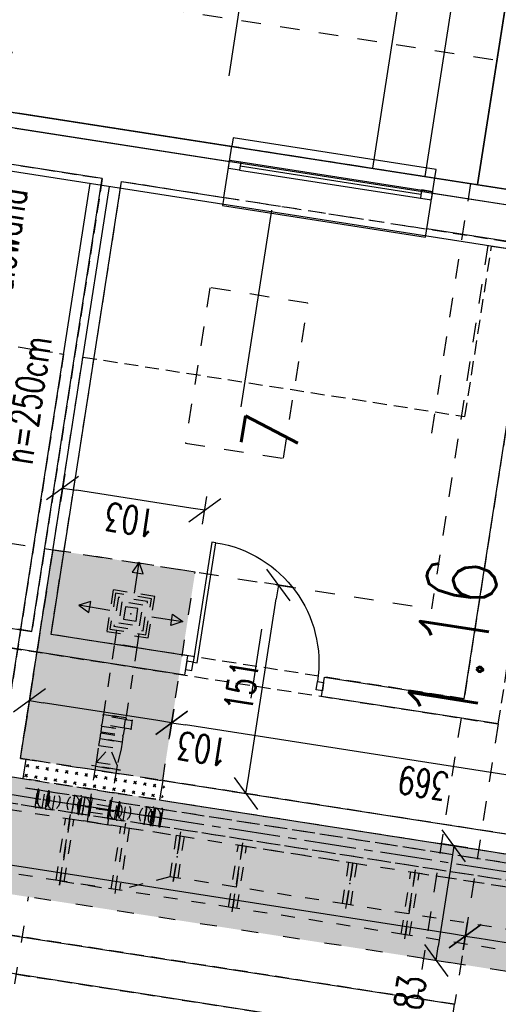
# Model space of a CAD drawing. Extents: x -38969 to 27108, y -24488 to 212598.
# Tile 146 of 256: x -8041 to -7699, y 35693 to 36397. Entities that reach past the tile are written whole.
import ezdxf
from ezdxf import colors
from ezdxf.entities.mleader import LeaderData, LeaderLine
from ezdxf.math import Vec2, Vec3

# ---------------------------------------------------------------- set-up
doc = ezdxf.new("R2010")
doc.units = 0
doc.header["$LTSCALE"] = 100
doc.header["$MEASUREMENT"] = 0
for name, pattern in [('0.5_0.5', [1, 0.5, -0.5]), ('0.7_0.7', [1.4, 0.7, -0.7]), ('ACAD_ISO03W100', [30, 12, -18]), ('CENTER', [0.55, 0.37, -0.06, 0.06, -0.06]), ('DASHDOT2', [0.5, 0.25, -0.125, 0, -0.125]), ('DASHED22', [0.15, 0.1, -0.05])]:
    doc.linetypes.add(name, pattern=pattern)
doc.layers.get('0').update_dxf_attribs({"linetype": 'CONTINUOUS'})
doc.layers.get('DEFPOINTS').update_dxf_attribs({"linetype": 'CONTINUOUS'})
for name, color, linetype in [('F_0-DIM', 6, 'CONTINUOUS'), ('F_0-MUR istn', 200, 'CONTINUOUS'), ('F_0-MUW', 1, 'CONTINUOUS'), ('F_0-NR POM', 3, 'CONTINUOUS'), ('F_0-POMOCNICZA', 2, 'CONTINUOUS'), ('F_0-POW', 123, 'DASHED22'), ('F_0-STOLARKA', 6, 'CONTINUOUS'), ('F_0-znak przekroju', 3, 'CONTINUOUS'), ('F_1-MUR istn', 200, 'CONTINUOUS'), ('F_1-MUR wyburzany', 252, 'CONTINUOUS'), ('F_1-MUW', 1, 'CONTINUOUS'), ('F_1-NR POM', 3, 'CONTINUOUS'), ('F_1-POMOCNICZA', 2, 'CONTINUOUS'), ('F_1-POW', 2, 'DASHED22'), ('F_1-STOLARKA TXT', 6, 'CONTINUOUS'), ('F_1-sufit podw', 252, 'CONTINUOUS'), ('F_1-sufity TXT', 123, 'CONTINUOUS'), ('F_1-TXT', 123, 'CONTINUOUS'), ('F_1-WEN_WYC1-_OSIE', 2, 'CENTER'), ('F_1-WEN_WYC1-_ZLICZAC', 6, 'CONTINUOUS'), ('F_1-WENTYLACJA', 2, 'CONTINUOUS'), ('F_1-znak przekroju', 3, 'CONTINUOUS'), ('t_1-TXT', 123, 'CONTINUOUS')]:
    doc.layers.add(name, color=color, linetype=linetype)
doc.styles.add('ROMANS', font='ROMANS.shx', dxfattribs={"width": 0.8})
doc.styles.get("Standard").update_dxf_attribs({"font": 'romans.shx', "width": 0.7})
doc.dimstyles.new('DIM100', dxfattribs={"dimscale": 10, "dimtxt": 2, "dimasz": 1, "dimexe": 0, "dimexo": 0, "dimgap": 0.5, "dimtad": 1, "dimdec": 4, "dimrnd": 0.5, "dimdsep": 46, "dimtxsty": 'Standard', "dimblk1": 'TICK1', "dimblk2": 'TICK1', "dimsah": 1, "dimcen": 0, "dimse1": 1, "dimse2": 1, "dimclrd": 6, "dimclre": 6, "dimclrt": 123, "dimadec": 0, "dimazin": 0, "dimtfac": 1, "dimtdec": 4, "dimtmove": 2, "dimatfit": 3, "dimldrblk": 'TICK1', "dimfxl": 1, "dimtolj": 1, "dimarcsym": 0})
pattern_1 = [(162.14471, (-7298.9845, 21519.5906), (-4.8908185, -4.9907935), [0, -6.25])]

# ---------------------------------------------------------------- blocks, each defined once
blk = doc.blocks.new('DR_1190L1')
at = {"color": 7}
blk.add_line((-15, 45), (35, 45), dxfattribs=at)
blk.add_lwpolyline([(4, 0), (4, 3), (91, 3), (91, 0), (4, 0)])
blk.add_arc((4, 3), 87, 0, 90, dxfattribs=at)
blk = doc.blocks.new('TICK1')
at = {"color": 0}
for p, q in [((-1, -1), (1, 1)), ((0, -1), (0, 1)), ((0, 0), (-1, 0))]:
    blk.add_line(p, q, dxfattribs=at)
blk = doc.blocks.new('*D1828')
at = {"layer": 'DEFPOINTS', "color": 0}
for p in [(-7646.39, 36231.43), (-7588.12, 36222.35), (-7882.43, 34674.2)]:
    blk.add_point(p, dxfattribs=at)
at = {"layer": 'F_0-DIM', "color": 6, "lineweight": -2, "transparency": 16777216}
blk.add_line((-7829.03, 34676.01), (-7589.66, 36212.47), dxfattribs=at)
at = {"layer": 'F_0-DIM', "color": 6, "lineweight": -2, "transparency": 16777216, "xscale": 10, "yscale": 10, "zscale": 10}
for p, rotation in [((-7588.12, 36222.35), 81.14470898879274), ((-7830.57, 34666.13), 261.1447089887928)]:
    blk.add_blockref('TICK1', p, dxfattribs=dict(at, rotation=rotation))
at = {"layer": 'F_0-DIM', "color": 123, "transparency": 16777216, "insert": (-7724.17, 35446.55), "char_height": 20, "attachment_point": 5, "rotation": 81.14471}
blk.add_mtext('\\A1;1575', dxfattribs=at)
blk = doc.blocks.new('*D1829')
at = {"layer": 'DEFPOINTS', "color": 0}
for p in [(-8460.79, 35856.67), (-8468.39, 35807.92), (-7730.29, 35692.93)]:
    blk.add_point(p, dxfattribs=at)
at = {"layer": 'F_0-DIM', "color": 6, "lineweight": -2, "transparency": 16777216}
blk.add_line((-7732.58, 35743.22), (-8450.91, 35855.13), dxfattribs=at)
at = {"layer": 'F_0-DIM', "color": 6, "lineweight": -2, "transparency": 16777216, "xscale": 10, "yscale": 10, "zscale": 10}
for p, rotation in [((-8460.79, 35856.67), 171.1447089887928), ((-7722.7, 35741.68), 351.1447089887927)]:
    blk.add_blockref('TICK1', p, dxfattribs=dict(at, rotation=rotation))
at = {"layer": 'F_0-DIM', "color": 123, "transparency": 16777216, "insert": (-8094.05, 35784.35), "char_height": 20, "attachment_point": 5, "rotation": 171.14471}
blk.add_mtext('\\A1;747', dxfattribs=at)
blk = doc.blocks.new('*D1830')
at = {"layer": 'DEFPOINTS', "color": 0}
for p in [(-7530.02, 35711.66), (-7730.29, 35692.93), (-7537.61, 35662.91)]:
    blk.add_point(p, dxfattribs=at)
at = {"layer": 'F_0-DIM', "color": 6, "lineweight": -2, "transparency": 16777216}
blk.add_line((-7712.81, 35740.14), (-7539.9, 35713.2), dxfattribs=at)
at = {"layer": 'F_0-DIM', "color": 6, "lineweight": -2, "transparency": 16777216, "xscale": 10, "yscale": 10, "zscale": 10}
for p, rotation in [((-7722.7, 35741.68), 171.1447089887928), ((-7530.02, 35711.66), 351.1447089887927)]:
    blk.add_blockref('TICK1', p, dxfattribs=dict(at, rotation=rotation))
at = {"layer": 'F_0-DIM', "color": 123, "transparency": 16777216, "insert": (-7628.67, 35711.85), "char_height": 20, "attachment_point": 5, "rotation": 171.14471}
blk.add_mtext('\\A1;195', dxfattribs=at)
blk = doc.blocks.new('*D1876')
at = {"layer": 'DEFPOINTS', "color": 0}
for p in [(-7932.71, 35894.29), (-7939.14, 35852.99), (-7574.54, 35796.18)]:
    blk.add_point(p, dxfattribs=at)
at = {"layer": 'F_1-sufity TXT', "color": 6, "lineweight": -2, "transparency": 16777216}
blk.add_line((-7577.98, 35839.03), (-7922.82, 35892.75), dxfattribs=at)
at = {"layer": 'F_1-sufity TXT', "color": 6, "lineweight": -2, "transparency": 16777216, "xscale": 10, "yscale": 10, "zscale": 10}
for p, rotation in [((-7932.71, 35894.29), 171.1447089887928), ((-7568.1, 35837.49), 351.1447089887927)]:
    blk.add_blockref('TICK1', p, dxfattribs=dict(at, rotation=rotation))
at = {"layer": 'F_1-sufity TXT', "color": 123, "transparency": 16777216, "insert": (-7752.71, 35851.07), "char_height": 20, "attachment_point": 5, "rotation": 171.14471}
blk.add_mtext('\\A1;369', dxfattribs=at)
blk = doc.blocks.new('*D1877')
at = {"layer": 'DEFPOINTS', "color": 0}
for p in [(-8034.48, 35910.15), (-8040.91, 35868.84), (-7939.14, 35852.99)]:
    blk.add_point(p, dxfattribs=at)
at = {"layer": 'F_1-sufity TXT', "color": 6, "lineweight": -2, "transparency": 16777216}
blk.add_line((-7942.59, 35895.83), (-8024.6, 35908.61), dxfattribs=at)
at = {"layer": 'F_1-sufity TXT', "color": 6, "lineweight": -2, "transparency": 16777216, "xscale": 10, "yscale": 10, "zscale": 10}
for p, rotation in [((-8034.48, 35910.15), 171.1447089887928), ((-7932.71, 35894.29), 351.1447089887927)]:
    blk.add_blockref('TICK1', p, dxfattribs=dict(at, rotation=rotation))
at = {"layer": 'F_1-sufity TXT', "color": 123, "transparency": 16777216, "insert": (-7910.53, 35875.66), "char_height": 20, "attachment_point": 5, "rotation": 171.14471}
blk.add_mtext('\\A1;103', dxfattribs=at)
blk = doc.blocks.new('*D1879')
at = {"layer": 'DEFPOINTS', "color": 0}
for p in [(-7915.9, 36002.19), (-7856.34, 35992.91), (-7939.14, 35852.99)]:
    blk.add_point(p, dxfattribs=at)
at = {"layer": 'F_1-sufity TXT', "color": 6, "lineweight": -2, "transparency": 16777216}
blk.add_line((-7878.05, 35853.59), (-7857.88, 35983.03), dxfattribs=at)
at = {"layer": 'F_1-sufity TXT', "color": 6, "lineweight": -2, "transparency": 16777216, "xscale": 10, "yscale": 10, "zscale": 10}
for p, rotation in [((-7856.34, 35992.91), 81.14470898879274), ((-7879.58, 35843.71), 261.1447089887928)]:
    blk.add_blockref('TICK1', p, dxfattribs=dict(at, rotation=rotation))
at = {"layer": 'F_1-sufity TXT', "color": 123, "transparency": 16777216, "insert": (-7882.78, 35920.62), "char_height": 20, "attachment_point": 5, "rotation": 81.14471}
blk.add_mtext('\\A1;151', dxfattribs=at)
blk = doc.blocks.new('*D1880')
at = {"layer": 'DEFPOINTS', "color": 0}
for p in [(-8010.78, 36062.25), (-8017.67, 36018.04), (-7915.9, 36002.19)]:
    blk.add_point(p, dxfattribs=at)
at = {"layer": 'F_1-sufity TXT', "color": 6, "lineweight": -2, "transparency": 16777216}
blk.add_line((-7918.89, 36047.93), (-8000.9, 36060.71), dxfattribs=at)
at = {"layer": 'F_1-sufity TXT', "color": 6, "lineweight": -2, "transparency": 16777216, "xscale": 10, "yscale": 10, "zscale": 10}
for p, rotation in [((-8010.78, 36062.25), 171.1447089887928), ((-7909.01, 36046.39), 351.1447089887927)]:
    blk.add_blockref('TICK1', p, dxfattribs=dict(at, rotation=rotation))
at = {"layer": 'F_1-sufity TXT', "color": 123, "transparency": 16777216, "insert": (-7962.2, 36039.5), "char_height": 20, "attachment_point": 5, "rotation": 171.14471}
blk.add_mtext('\\A1;103', dxfattribs=at)
blk = doc.blocks.new('*D1884')
at = {"layer": 'DEFPOINTS', "color": 0}
for p in [(-7722.44, 35805.06), (-7743.53, 35724.27), (-7735.22, 35722.98)]:
    blk.add_point(p, dxfattribs=at)
at = {"layer": 'F_1-sufity TXT', "color": 6, "lineweight": -2, "transparency": 16777216}
blk.add_line((-7732.28, 35796.47), (-7741.99, 35734.16), dxfattribs=at)
at = {"layer": 'F_1-sufity TXT', "color": 6, "lineweight": -2, "transparency": 16777216, "xscale": 10, "yscale": 10, "zscale": 10}
for p, rotation in [((-7730.74, 35806.35), 81.14470898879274), ((-7743.53, 35724.27), 261.1447089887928)]:
    blk.add_blockref('TICK1', p, dxfattribs=dict(at, rotation=rotation))
at = {"layer": 'F_1-sufity TXT', "color": 123, "transparency": 16777216, "insert": (-7762.27, 35701.39), "char_height": 20, "attachment_point": 5, "rotation": 81.14471}
blk.add_mtext('\\A1;83', dxfattribs=at)

msp = doc.modelspace()

# ---------------------------------------------------------------- hatches: boundary and pattern name
at = {"layer": 'F_1-MUR wyburzany', "linetype": '0.7_0.7', "ltscale": 0.15}
h = msp.add_hatch(dxfattribs=at)
h.set_pattern_fill('CROSS', color=256, scale=20, angle=135, style=0)
h.set_pattern_definition([(216.14471, (-5500.211, 31783.7936), (-1.088516, -6.9867827), [2.5, -7.5]), (306.14471, (-5501.958, 31784.0657), (6.9867827, -1.088516), [2.5, -7.5])])
h.paths.add_polyline_path([(-8036.93584, 35868.38376), (-8038.98603, 35855.22435), (-7939.18992, 35839.67647), (-7937.13973, 35852.83588)])
at = {"layer": 'F_1-sufit podw', "true_color": 0x0919f6}
h = msp.add_hatch(dxfattribs=at)
h.set_pattern_fill('DOTS', color=5, scale=100, angle=81, style=0)
h.set_pattern_definition(pattern_1)
h.paths.add_polyline_path([(-7551.29403, 35945.38224), (-7574.53888, 35796.18212), (-7513.2779, 35786.63788), (-7490.03305, 35935.838)])
h.paths.add_polyline_path([(-8017.66793, 36018.04165), (-8040.91278, 35868.84153), (-7939.14051, 35852.98577), (-7915.89566, 36002.18589)])
h.paths.add_polyline_path([(-8671.77708, 36119.94954), (-8695.02193, 35970.74942), (-8545.84729, 35947.50854), (-8530.36854, 36046.86089), (-8198.48244, 35995.15421), (-8270.59897, 36057.44741)])
h = msp.add_hatch(dxfattribs=at)
h.set_pattern_fill('DOTS', color=5, scale=100, angle=81, style=0)
h.set_pattern_definition(pattern_1)
h.paths.add_polyline_path([(-7609.78668, 34374.66406), (-7626.89901, 34264.82639), (-7224.22193, 34202.2048), (-7207.12696, 34311.9311), (-7266.41177, 34321.16747)])
h.paths.add_polyline_path([(-7722.95995, 33648.24666), (-7740.48125, 33535.7839), (-7563.61488, 33508.22874), (-7546.09357, 33620.69151)])
h.paths.add_polyline_path([(-7481.0379, 35200.85521), (-7498.18061, 35091.02227), (-7154.8057, 35037.52567), (-7095.52088, 35028.28931), (-7078.42591, 35138.01561)])
h.paths.add_polyline_path([(-7382.69303, 35832.11539), (-7411.38885, 35644.3044), (-7288.96763, 35625.23161), (-7259.72602, 35812.92273)])
h.paths.add_polyline_path([(-8697.17708, 35956.91629), (-8709.96397, 35874.84197), (-7515.12981, 35688.69103), (-7643.96718, 34861.73149), (-7550.34465, 34847.14543), (-7408.72038, 35756.1793)])
h.paths.add_polyline_path([(-7647.04597, 34841.96989), (-7756.53508, 34139.19971), (-8290.34353, 34222.36517), (-8331.25323, 33959.78091), (-8298.64658, 33954.70091), (-8302.34112, 33930.98698), (-8199.58077, 33914.97729), (-8168.94683, 34111.60526), (-7676.88285, 34034.94343), (-7553.42343, 34827.38383)])
h.paths.add_polyline_path([(-8739.52717, 33840.20506), (-8747.41839, 33789.55424), (-8572.53851, 33762.30858), (-8587.43033, 33666.72351), (-8506.39741, 33654.09886), (-8483.61438, 33800.33475)])
h.paths.add_polyline_path([(-8828.09011, 33828.40533), (-8832.08783, 33802.74544), (-8759.27535, 33791.40152), (-8755.27763, 33817.06141)])
h.paths.add_polyline_path([(-8867.48819, 33993.73331), (-8870.93588, 33971.60386), (-8734.51182, 33950.34947), (-8731.06413, 33972.47893)])
h.paths.add_polyline_path([(-8665.61465, 34126.23642), (-8685.78072, 33996.7979), (-8713.44697, 34001.1082), (-8718.21909, 33970.47771), (-8719.20717, 33970.63165), (-8737.6799, 33852.06202), (-8684.32356, 33843.74929), (-8664.00356, 33974.17589), (-8461.4471, 33942.61831), (-8457.59862, 33967.32032), (-8566.28745, 33984.25365), (-8547.04502, 34107.76369)])
h.paths.add_polyline_path([(-8683.68879, 34229.24659), (-8697.08152, 34143.28361), (-8675.62435, 34139.94065), (-8662.23162, 34225.90364)])
h.paths.add_polyline_path([(-8650.37465, 34224.05637), (-8663.76738, 34138.09338), (-8533.34078, 34117.77338), (-8524.57912, 34174.01127), (-8334.04251, 34144.32635), (-8357.76861, 33992.0373), (-8473.40129, 34010.05246), (-8477.67929, 33982.59358), (-8345.08635, 33961.93606), (-8312.45119, 34171.40909)])

# ---------------------------------------------------------------- linework, layer by layer
at = {"layer": 'F_0-MUR istn'}
for p, q in [((-8042.84626, 36330.64371), (-7889.69382, 36306.7831)), ((-7895.38958, 36270.22413), (-7889.69382, 36306.7831)), ((-7895.38958, 36270.22413), (-7889.69382, 36306.7831)), ((-7982.34064, 36283.7708), (-8048.54202, 36294.08474)), ((-8032.83277, 35959.68047), (-7982.34064, 36283.7708)), ((-8018.99965, 35957.52532), (-7968.50752, 36281.61565)), ((-7968.50752, 36281.61565), (-7895.38958, 36270.22413)), ((-7750.14178, 36247.59504), (-7744.44602, 36284.15401)), ((-7744.44602, 36284.15401), (-7609.07902, 36263.06431)), ((-7673.07151, 36235.58777), (-7750.14178, 36247.59504)), ((-7723.56364, 35911.49743), (-7673.07151, 36235.58777)), ((-8101.01031, 35970.30229), (-8032.83277, 35959.68047)), ((-7923.33485, 35928.45219), (-8103.16546, 35956.46916)), ((-7921.1797, 35942.28531), (-8018.99965, 35957.52532)), ((-7923.33485, 35928.45219), (-7921.1797, 35942.28531)), ((-7825.5149, 35913.21219), (-7823.35975, 35927.04531)), ((-7823.35975, 35927.04531), (-7723.56364, 35911.49743)), ((-7699.04063, 35893.50794), (-7825.5149, 35913.21219)), ((-8468.3863, 35807.92039), (-7730.29033, 35692.92764)), ((-7760.13678, 35670.2519), (-8458.70954, 35779.08707)), ((-7736.14002, 35655.38059), (-7730.29033, 35692.92764))]:
    msp.add_line(p, q, dxfattribs=at)
at = {"layer": 'F_0-MUW', "linetype": 'Continuous'}
for p, q in [((-7691.95613, 36419.68929), (-7713.81553, 36279.38189)), ((-8044.5396, 36319.77483), (-7891.38715, 36295.91422)), ((-7746.13935, 36273.28513), (-7610.77235, 36252.19543))]:
    msp.add_line(p, q, dxfattribs=at)
for points in [[(-7788.90963, 36291.08128), (-7755.35084, 36506.48279), (-7283.04846, 36432.89975), (-7316.60725, 36217.49824)], [(-7751.36258, 36285.23159), (-7723.65348, 36463.08604), (-7326.44521, 36401.20239), (-7354.1543, 36223.34794)], [(-7713.81553, 36279.38189), (-7691.95613, 36419.68929), (-7369.84196, 36369.50504), (-7391.70135, 36229.19764)], [(-7713.81553, 36279.38189), (-7691.95613, 36419.68929), (-7369.84196, 36369.50504), (-7391.70135, 36229.19764)]]:
    msp.add_lwpolyline(points, dxfattribs=at)
at = {"layer": 'F_0-POMOCNICZA', "linetype": '0.7_0.7', "ltscale": 0.2}
for p, q in [((-8740.40952, 36530.40732), (-6443.12285, 36172.49818)), ((-7725.71879, 35897.66431), (-7756.96849, 35697.08401)), ((-7699.04063, 35893.50794), (-7730.29033, 35692.92764))]:
    msp.add_line(p, q, dxfattribs=at)
at = {"layer": 'F_0-POMOCNICZA', "linetype": '0.7_0.7', "ltscale": 0.15}
for points in [[(-7889.69382, 36306.7831), (-7744.44602, 36284.15401)], [(-7895.38958, 36270.22413), (-7750.14178, 36247.59504)]]:
    msp.add_lwpolyline(points, dxfattribs=at)
at = {"layer": 'F_0-POW'}
msp.add_lwpolyline([(-9129.2458, 33443.46914), (-8952.36941, 34578.77339), (-7965.2772, 34424.98791), (-7853.36325, 35143.32228), (-8841.44354, 35297.2617), (-8665.33685, 36427.62555), (-6545.90463, 36097.4255), (-7005.1059, 33149.982), (-7010.80166, 33113.42303)], close=True, dxfattribs=at)
at = {"layer": 'F_0-POW', "color": 1}
for points in [[(-8268.98396, 35996.47199), (-8218.49183, 36320.56232), (-7982.34064, 36283.7708), (-8032.83277, 35959.68047)], [(-8018.99965, 35957.52532), (-7968.50752, 36281.61565), (-7673.07151, 36235.58777), (-7723.56364, 35911.49743)], [(-8766.24577, 35539.57409), (-8687.12091, 36047.44736), (-7699.04063, 35893.50794), (-7646.39335, 36231.4314), (-7453.71769, 36201.41322), (-7696.17227, 34645.18676), (-7888.84792, 34675.20495), (-7730.29033, 35692.92764), (-8468.3863, 35807.92039), (-8516.26146, 35500.62742)], [(-8506.5847, 35471.7941), (-8458.70954, 35779.08707), (-7760.13678, 35670.2519), (-7797.698, 35429.16031), (-7811.53112, 35431.31546), (-7850.63173, 35180.34307), (-8517.58593, 35284.25217), (-8513.5835, 35309.94226), (-8531.36895, 35312.71317), (-8517.5144, 35401.6404), (-8490.83623, 35397.48403), (-8479.90653, 35467.63773)]]:
    msp.add_lwpolyline(points, close=True, dxfattribs=at)
at = {"layer": 'F_0-STOLARKA'}
for p, q in [((-7883.79039, 36292.70655), (-7754.35187, 36272.54048)), ((-7883.32857, 36295.67079), (-7745.98541, 36274.27321)), ((-7884.25221, 36289.74231), (-7746.90905, 36268.34473))]:
    msp.add_line(p, q, dxfattribs=at)
for points in [[(-7744.44602, 36284.15401), (-7743.52238, 36290.08249), (-7888.77018, 36312.71159), (-7889.69382, 36306.7831)], [(-7895.38958, 36270.22413), (-7896.31321, 36264.29565), (-7751.06541, 36241.66656), (-7750.14178, 36247.59504)]]:
    msp.add_lwpolyline(points, dxfattribs=at)
for points in [[(-7892.15685, 36290.97382), (-7891.23321, 36296.9023), (-7883.32857, 36295.67079), (-7884.25221, 36289.74231)], [(-7746.90905, 36268.34473), (-7745.98541, 36274.27321), (-7753.89005, 36275.50472), (-7754.81369, 36269.57624)], [(-7922.71909, 35932.40451), (-7918.27273, 35931.71178), (-7917.3491, 35937.64027), (-7921.79546, 35938.33299)], [(-7824.89914, 35917.16451), (-7829.34551, 35917.85724), (-7828.42187, 35923.78572), (-7823.97551, 35923.09299)]]:
    msp.add_lwpolyline(points, close=True, dxfattribs=at)
at = {"layer": 'F_0-znak przekroju', "color": 3, "linetype": 'DASHDOT2', "ltscale": 70}
msp.add_lwpolyline([(-7891.67401, 36357.19488), (-7891.67401, 36357.19488), (-7891.67401, 36357.19488), (-7873.16387, 36476.00466)], dxfattribs=at)
at = {"layer": 'F_1-MUR istn'}
for p, q in [((-8665.33685, 36427.62555), (-7674.29232, 36273.22431)), ((-7680.75777, 36231.72494), (-8442.56767, 36350.41223)), ((-8054.7459, 35870.99668), (-7991.01498, 36280.06192)), ((-8040.91278, 35868.84153), (-7977.18186, 36277.90676)), ((-8040.91278, 35868.84153), (-8036.96046, 35868.22577)), ((-8036.96046, 35868.22577), (-8039.11561, 35854.39264)), ((-8069.7461, 35859.16477), (-8039.11561, 35854.39264)), ((-7939.14051, 35852.98577), (-7941.29566, 35839.15264)), ((-7939.14051, 35852.98577), (-7513.2779, 35786.63788)), ((-7941.29566, 35839.15264), (-7929.4387, 35837.30537)), ((-7929.4387, 35837.30537), (-7515.43305, 35772.80475))]:
    msp.add_line(p, q, dxfattribs=at)
at = {"layer": 'F_1-MUR wyburzany', "linetype": '0.7_0.7', "ltscale": 0.15}
for p, q in [((-7942.48242, 35853.50642), (-8032.21303, 35867.48614)), ((-7944.06661, 35839.58435), (-8034.71273, 35853.70669))]:
    msp.add_line(p, q, dxfattribs=at)
at = {"layer": 'F_1-MUW', "linetype": 'Continuous'}
msp.add_line((-8656.1613, 36415.06333), (-7610.77235, 36252.19543), dxfattribs=at)
at = {"layer": 'F_1-POMOCNICZA', "linetype": '0.7_0.7', "ltscale": 0.2}
for p, q in [((-8740.40952, 36530.40732), (-6443.12285, 36172.49818)), ((-7706.44786, 36235.72737), (-7746.93393, 35975.86225)), ((-8410.92388, 36079.30954), (-7746.93393, 35975.86225))]:
    msp.add_line(p, q, dxfattribs=at)
for points in [[(-8740.40952, 36530.40732), (-6443.12285, 36172.49818), (-6916.17868, 33136.12745), (-6935.72898, 33010.64126), (-9232.02757, 33368.39646), (-9027.44209, 34681.55516), (-8040.34988, 34527.76968), (-7956.14502, 35068.2496), (-8433.3878, 35142.60234)], [(-7746.57658, 36101.58109), (-7718.75593, 36280.15159), (-7484.5809, 36243.66794), (-7512.40155, 36065.09745)]]:
    msp.add_lwpolyline(points, dxfattribs=at)
at = {"layer": 'F_1-POMOCNICZA'}
msp.add_lwpolyline([(-8742.15261, 35934.57348), (-8665.33685, 36427.62555), (-6545.90463, 36097.4255), (-7005.1059, 33149.982), (-7010.80166, 33113.42303), (-9129.2458, 33443.46914), (-8952.36941, 34578.77339), (-7965.2772, 34424.98791), (-7853.36325, 35143.32228), (-8841.44354, 35297.2617), (-8764.93565, 35788.3376)], dxfattribs=at)
at = {"layer": 'F_1-POMOCNICZA', "linetype": '0.7_0.7', "ltscale": 0.2}
msp.add_lwpolyline([(-7922.76986, 36094.48019), (-7852.61616, 36083.55049), (-7835.31189, 36194.62021), (-7905.46559, 36205.54991)], close=True, dxfattribs=at)
at = {"layer": 'F_1-POW'}
msp.add_lwpolyline([(-9129.2458, 33443.46914), (-8952.36941, 34578.77339), (-7965.2772, 34424.98791), (-7853.36325, 35143.32228), (-8841.44354, 35297.2617), (-8665.33685, 36427.62555), (-6545.90463, 36097.4255), (-7005.1059, 33149.982), (-7010.80166, 33113.42303)], close=True, dxfattribs=at)
at = {"layer": 'F_1-POW', "color": 1}
for points in [[(-8695.02193, 35970.74942), (-8650.28579, 36257.8942), (-8010.00976, 36158.14146), (-8054.7459, 35870.99668)], [(-7728.73615, 34868.86582), (-7664.48319, 35281.28188), (-7786.40365, 35300.27665), (-7739.82023, 35599.2784), (-8728.8886, 35753.37175), (-8697.17708, 35956.91629), (-7408.72038, 35756.1793), (-7551.26828, 34841.21695)]]:
    msp.add_lwpolyline(points, close=True, dxfattribs=at)
msp.add_lwpolyline([(-7722.87131, 36113.40631), (-7703.87654, 36235.32676), (-7510.80796, 36205.24736), (-7529.80274, 36083.3269), (-7361.82909, 36057.1572), (-7406.56523, 35770.01242), (-7767.60746, 35826.26152), (-8040.91278, 35868.84153), (-7996.17664, 36155.98631), (-7722.87131, 36113.40631)], dxfattribs=at)
at = {"layer": 'F_1-STOLARKA TXT', "ltscale": 0.6}
msp.add_line((-7861.34659, 36261.13005), (-7883.26908, 36120.41769), dxfattribs=at)
at = {"layer": 'F_1-sufit podw', "color": 3, "linetype": 'ACAD_ISO03W100', "ltscale": 0.01}
for points in [[(-7939.14051, 35852.98577), (-7915.89566, 36002.18589), (-8017.66793, 36018.04165), (-8040.91278, 35868.84153), (-7939.14051, 35852.98577)], [(-8054.02976, 35648.23113), (-8035.10513, 35769.70135)]]:
    msp.add_lwpolyline(points, dxfattribs=at)
msp.add_lwpolyline([(-7643.96718, 34861.73149), (-7515.12981, 35688.69103), (-8709.96397, 35874.84197), (-8697.17708, 35956.91629), (-7408.72038, 35756.1793), (-7550.34465, 34847.14543)], close=True, dxfattribs=at)
at = {"layer": 'F_1-WEN_WYC1-_OSIE'}
for p, q in [((-8551.9503, 35921.63968), (-8022.03065, 35839.08007)), ((-8004.16653, 35829.46548), (-8002.08834, 35842.80456)), ((-7996.76723, 35828.31269), (-7994.68905, 35841.65178)), ((-8024.29192, 35839.43237), (-8003.12743, 35836.13502)), ((-8016.89263, 35838.27959), (-7995.72814, 35834.98224)), ((-7997.98942, 35835.33453), (-8003.12743, 35836.13502)), ((-7997.98942, 35835.33453), (-7971.46081, 35831.20147)), ((-7990.59012, 35834.18175), (-7995.72814, 35834.98224)), ((-7952.42838, 35821.40486), (-7950.3502, 35834.74394)), ((-7990.59012, 35834.18175), (-7977.69179, 35832.17224)), ((-7972.55377, 35831.37175), (-7951.38929, 35828.0744)), ((-7966.32279, 35830.40099), (-7945.1583, 35827.10363)), ((-7946.25127, 35827.27391), (-7951.38929, 35828.0744)), ((-7946.19739, 35820.43409), (-7944.11921, 35833.77318)), ((-7946.25127, 35827.27391), (-7577.39452, 35769.80734)), ((-7940.02029, 35826.30315), (-7945.1583, 35827.10363))]:
    msp.add_line(p, q, dxfattribs=at)
at = {"layer": 'F_1-WEN_WYC1-_ZLICZAC', "linetype": '0.5_0.5', "ltscale": 0.2}
for p, q in [((-7982.40879, 35893.01562), (-7981.44513, 35899.201)), ((-7966.5995, 35890.55259), (-7965.63584, 35896.73797)), ((-7965.65585, 35896.60952), (-7960.71545, 35895.83982)), ((-7961.73145, 35889.31849), (-7960.62309, 35896.43267)), ((-7983.3355, 35887.06738), (-7967.52622, 35884.60435)), ((-7983.21235, 35887.85784), (-7967.40307, 35885.39481)), ((-7966.57949, 35890.68104), (-7961.63909, 35889.91134)), ((-7986.58362, 35866.21888), (-7976.83171, 35876.84433)), ((-7984.73635, 35878.07585), (-7968.92707, 35875.61282)), ((-7971.76242, 35863.90979), (-7976.83171, 35876.84433)), ((-7987.04544, 35863.25464), (-7990.00968, 35863.71646)), ((-7969.26, 35860.48373), (-7990.00968, 35863.71646)), ((-7986.58362, 35866.21888), (-7971.76242, 35863.90979)), ((-7972.68606, 35857.98131), (-7987.50726, 35860.2904)), ((-7972.22424, 35860.94555), (-7969.26, 35860.48373)), ((-8027.60325, 35846.27366), (-8023.3298, 35845.60787)), ((-8020.20395, 35845.12088), (-8015.93051, 35844.45509)), ((-7997.89187, 35841.64473), (-8002.16531, 35842.31052)), ((-7990.49257, 35840.49195), (-7994.76602, 35841.15774)), ((-7976.3806, 35834.26738), (-7991.20181, 35836.57647)), ((-7975.8651, 35838.21304), (-7971.59165, 35837.54725)), ((-7969.63412, 35837.24228), (-7965.36067, 35836.57649)), ((-8029.52749, 35833.92266), (-8025.25404, 35833.25687)), ((-8022.1282, 35832.76987), (-8017.85475, 35832.10409)), ((-8012.94311, 35778.22782), (-8005.0922, 35828.61991)), ((-8012.94311, 35778.22782), (-8005.0922, 35828.61991)), ((-8012.94311, 35778.22782), (-8005.0922, 35828.61991)), ((-8005.55402, 35825.65567), (-8005.0922, 35828.61991)), ((-7999.81611, 35829.29373), (-8004.08956, 35829.95952)), ((-7992.41682, 35828.14095), (-7996.69026, 35828.80673)), ((-7973.87818, 35830.84132), (-7994.62787, 35834.07405)), ((-7991.66362, 35833.61223), (-7994.62787, 35834.07405)), ((-7992.12544, 35830.64799), (-7977.30424, 35828.3389)), ((-7976.84242, 35831.30314), (-7973.87818, 35830.84132)), ((-7946.15372, 35833.58411), (-7950.42716, 35834.2499)), ((-7939.92273, 35832.61335), (-7944.19618, 35833.27914)), ((-8015.44554, 35781.65388), (-8008.51826, 35826.11749)), ((-8015.44554, 35781.65388), (-8008.51826, 35826.11749)), ((-8009.51706, 35780.73024), (-8002.58978, 35825.19385)), ((-8009.51706, 35780.73024), (-8002.58978, 35825.19385)), ((-7977.78934, 35825.86204), (-7973.51589, 35825.19625)), ((-7971.55836, 35824.89127), (-7967.28491, 35824.22548)), ((-7966.03081, 35819.4981), (-7965.56899, 35822.46234)), ((-7966.03081, 35819.4981), (-7965.56899, 35822.46234)), ((-7948.07796, 35821.23311), (-7952.35141, 35821.8989)), ((-7941.84698, 35820.26234), (-7946.12042, 35820.92813)), ((-7975.92233, 35775.4963), (-7968.99505, 35819.95991)), ((-7963.06657, 35819.03628), (-7969.99384, 35774.57266)), ((-7929.47184, 35813.80234), (-7934.09002, 35784.15993)), ((-7931.5876, 35780.73387), (-7926.04578, 35816.30476)), ((-7926.5076, 35813.34052), (-7926.04578, 35816.30476)), ((-7928.16154, 35783.23629), (-7923.54336, 35812.8787)), ((-7891.9355, 35762.41145), (-7885.00823, 35806.87506)), ((-7889.43308, 35758.98539), (-7881.58217, 35809.37749)), ((-7889.43308, 35758.98539), (-7881.58217, 35809.37749)), ((-7886.00702, 35761.48781), (-7879.07975, 35805.95143)), ((-7810.57999, 35764.9175), (-7805.9618, 35794.55991)), ((-7808.07756, 35761.49144), (-7802.53575, 35797.06233)), ((-7808.07756, 35761.49144), (-7802.53575, 35797.06233)), ((-7804.65151, 35763.99387), (-7800.03332, 35793.63627)), ((-7768.42547, 35743.16902), (-7761.49819, 35787.63264)), ((-7765.92304, 35739.74297), (-7758.07213, 35790.13506)), ((-7765.92304, 35739.74297), (-7758.07213, 35790.13506)), ((-7762.49698, 35742.24539), (-7755.56971, 35786.709)), ((-8012.4813, 35781.19206), (-8012.94311, 35778.22782)), ((-7931.12578, 35783.69811), (-7931.5876, 35780.73387)), ((-7972.95808, 35775.03448), (-7973.4199, 35772.07024)), ((-7972.95808, 35775.03448), (-7973.4199, 35772.07024))]:
    msp.add_line(p, q, dxfattribs=at)
for points in [[(-7974.52978, 35989.38527), (-7979.16336, 35959.64405), (-7949.42214, 35955.01048), (-7944.78857, 35984.75169)], [(-7972.8615, 35987.10123), (-7976.87932, 35961.31233), (-7951.09043, 35957.29452), (-7947.07261, 35983.08341)], [(-7970.76364, 35984.22905), (-7974.00714, 35963.4102), (-7953.18829, 35960.1667), (-7949.94479, 35980.98555)], [(-7968.25287, 35980.79157), (-7970.56966, 35965.92096), (-7955.69905, 35963.60417), (-7953.38227, 35978.47478)], [(-7965.74211, 35977.35409), (-7967.13218, 35968.43173), (-7958.20982, 35967.04165), (-7956.81975, 35975.96402)], [(-7965.46343, 35897.84462), (-7981.27271, 35900.30765), (-7973.42891, 35950.65414), (-7957.61963, 35948.19111)], [(-8552.91242, 35915.46418), (-8550.98818, 35927.81518), (-8028.46782, 35846.40836), (-8030.39206, 35834.05736)], [(-8552.91242, 35915.46418), (-8550.98818, 35927.81518), (-8021.06852, 35845.25558), (-8022.99277, 35832.90457)], [(-7987.04544, 35863.25464), (-7986.58362, 35866.21888), (-7984.73635, 35878.07585), (-7983.96665, 35883.01625), (-7968.15737, 35880.55322), (-7968.92707, 35875.61282), (-7971.76242, 35863.90979), (-7972.22424, 35860.94555)], [(-7991.66362, 35833.61223), (-7987.04544, 35863.25464), (-7972.22424, 35860.94555), (-7976.84242, 35831.30314)], [(-8129.06406, 35844.8981), (-8005.55402, 35825.65567), (-8012.4813, 35781.19206), (-8135.99133, 35800.43449)], [(-8129.06406, 35844.8981), (-8005.55402, 35825.65567), (-8012.4813, 35781.19206), (-8135.99133, 35800.43449)], [(-8025.25404, 35833.25687), (-8023.3298, 35845.60787), (-8002.16531, 35842.31052), (-8004.08956, 35829.95952)], [(-8017.85475, 35832.10409), (-8015.93051, 35844.45509), (-7994.76602, 35841.15774), (-7996.69026, 35828.80673)], [(-7998.95154, 35829.15903), (-7997.0273, 35841.51004), (-7970.49869, 35837.37697), (-7972.42293, 35825.02597)], [(-7991.55225, 35828.00625), (-7989.628, 35840.35725), (-7976.72967, 35838.34774), (-7978.65391, 35825.99673)], [(-7973.51589, 35825.19625), (-7971.59165, 35837.54725), (-7950.42716, 35834.2499), (-7952.35141, 35821.8989)], [(-7967.28491, 35824.22548), (-7965.36067, 35836.57649), (-7944.19618, 35833.27914), (-7946.12042, 35820.92813)], [(-7991.66362, 35833.61223), (-7993.20302, 35823.73143), (-7978.38181, 35821.42234), (-7976.84242, 35831.30314)], [(-7947.21339, 35821.09841), (-7945.28915, 35833.44942), (-7576.4324, 35775.98284), (-7578.35664, 35763.63183)], [(-7940.98241, 35820.12765), (-7939.05816, 35832.47865), (-7583.19302, 35777.03612), (-7585.11726, 35764.68512)], [(-8005.55402, 35825.65567), (-8012.4813, 35781.19206), (-7972.95808, 35775.03448), (-7966.03081, 35819.4981)], [(-8005.55402, 35825.65567), (-7882.04399, 35806.41325), (-7888.97126, 35761.94963), (-8012.4813, 35781.19206)], [(-7966.03081, 35819.4981), (-7963.06657, 35819.03628), (-7929.47184, 35813.80234), (-7926.5076, 35813.34052), (-7931.12578, 35783.69811), (-7934.09002, 35784.15993), (-7969.99384, 35774.57266), (-7972.95808, 35775.03448)], [(-7926.5076, 35813.34052), (-7802.99756, 35794.09809), (-7807.61575, 35764.45568), (-7931.12578, 35783.69811)], [(-7882.04399, 35806.41325), (-7758.53395, 35787.17082), (-7765.46122, 35742.70721), (-7888.97126, 35761.94963)], [(-7802.99756, 35794.09809), (-7679.48753, 35774.85567), (-7684.10571, 35745.21326), (-7807.61575, 35764.45568)], [(-7758.53395, 35787.17082), (-7635.02391, 35767.92839), (-7641.95119, 35723.46478), (-7765.46122, 35742.70721)]]:
    msp.add_lwpolyline(points, close=True, dxfattribs=at)
msp.add_lwpolyline([(-7956.08023, 35958.07191), (-7957.61963, 35948.19111), (-7973.42891, 35950.65414), (-7971.88952, 35960.53494)], dxfattribs=at)
for points in [[(-7981.27271, 35900.30765), (-7965.46343, 35897.84462, -1), (-7965.63584, 35896.73797), (-7981.44513, 35899.201, -1)], [(-7983.96665, 35883.01625), (-7983.3355, 35887.06738, 1), (-7983.21235, 35887.85784), (-7982.5812, 35891.90897), (-7966.77191, 35889.44594), (-7967.40307, 35885.39481, 1), (-7967.52622, 35884.60435), (-7968.15737, 35880.55322)], [(-7982.5812, 35891.90897), (-7966.77191, 35889.44594, 1), (-7966.5995, 35890.55259), (-7982.40879, 35893.01562, 1)], [(-8030.39206, 35834.05736), (-8028.46782, 35846.40836, -1), (-8027.60325, 35846.27366), (-8029.52749, 35833.92266, -1)], [(-8022.99277, 35832.90457), (-8021.06852, 35845.25558, -1), (-8020.20395, 35845.12088), (-8022.1282, 35832.76987, -1)], [(-7997.0273, 35841.51004), (-7998.95154, 35829.15903, -1), (-7999.81611, 35829.29373), (-7997.89187, 35841.64473, -1)], [(-7989.628, 35840.35725), (-7991.55225, 35828.00625, -1), (-7992.41682, 35828.14095), (-7990.49257, 35840.49195, -1)], [(-7978.65391, 35825.99673), (-7976.72967, 35838.34774, -1), (-7975.8651, 35838.21304), (-7977.78934, 35825.86204, -1)], [(-7972.42293, 35825.02597), (-7970.49869, 35837.37697, -1), (-7969.63412, 35837.24228), (-7971.55836, 35824.89127, -1)], [(-7945.28915, 35833.44942), (-7947.21339, 35821.09841, -1), (-7948.07796, 35821.23311), (-7946.15372, 35833.58411, -1)], [(-7939.05816, 35832.47865), (-7940.98241, 35820.12765, -1), (-7941.84698, 35820.26234), (-7939.92273, 35832.61335, -1)]]:
    msp.add_lwpolyline(points, format="xyb", close=True, dxfattribs=at)
for centre, major_axis in [((-8024.29192, 35839.43237), (-0.96212, -6.1755)), ((-8016.89263, 35838.27959), (-0.96212, -6.1755)), ((-8003.12743, 35836.13502), (0.96212, 6.1755)), ((-7995.72814, 35834.98224), (0.96212, 6.1755)), ((-7972.55377, 35831.37175), (-0.96212, -6.1755)), ((-7966.32279, 35830.40099), (-0.96212, -6.1755)), ((-7951.38929, 35828.0744), (0.96212, 6.1755)), ((-7945.1583, 35827.10363), (0.96212, 6.1755))]:
    msp.add_ellipse(centre, major_axis=major_axis, ratio=0.666666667, dxfattribs=at)
for p in [(-7961.97596, 35972.19787), (-7965.52427, 35949.42262), (-7965.52427, 35949.42262), (-7973.36807, 35899.07614), (-7973.36807, 35899.07614), (-7974.67656, 35890.67745), (-7974.67656, 35890.67745), (-7976.06201, 35881.78473), (-7976.06201, 35881.78473), (-7979.63484, 35862.1001), (-7979.63484, 35862.1001), (-8029.42994, 35840.23286), (-8029.42994, 35840.23286), (-8024.29192, 35839.43237), (-8022.03065, 35839.08007), (-8022.03065, 35839.08007), (-8016.89263, 35838.27959), (-8003.12743, 35836.13502), (-7997.98942, 35835.33453), (-7997.98942, 35835.33453), (-7995.72814, 35834.98224), (-7990.59012, 35834.18175), (-7990.59012, 35834.18175), (-7984.25302, 35832.45769), (-7984.25302, 35832.45769), (-7977.69179, 35832.17224), (-7977.69179, 35832.17224), (-7972.55377, 35831.37175), (-7971.46081, 35831.20147), (-7971.46081, 35831.20147), (-7966.32279, 35830.40099), (-7951.38929, 35828.0744), (-7946.25127, 35827.27391), (-7946.25127, 35827.27391), (-7945.1583, 35827.10363), (-7940.02029, 35826.30315), (-7940.02029, 35826.30315), (-8009.01766, 35803.42387), (-8009.01766, 35803.42387), (-8009.01766, 35803.42387), (-8009.01766, 35803.42387), (-7969.49445, 35797.26629), (-7969.49445, 35797.26629), (-7928.81669, 35798.51932), (-7928.81669, 35798.51932), (-7885.50762, 35784.18144), (-7885.50762, 35784.18144), (-7805.30665, 35779.27689), (-7805.30665, 35779.27689), (-7761.99759, 35764.93901), (-7761.99759, 35764.93901)]:
    msp.add_point(p, dxfattribs=at)
at = {"layer": 'F_1-WENTYLACJA', "ltscale": 0.15}
for points in [[(-7959.32852, 35987.10456), (-7955.87239, 36009.28818), (-7961.05623, 36001.99929), (-7953.15159, 36000.76778), (-7955.87239, 36009.28818)], [(-7976.91757, 35974.63441), (-7999.03135, 35978.51235), (-7991.8425, 35973.19065), (-7990.46069, 35981.07041), (-7999.03135, 35978.51235)], [(-7946.9704, 35970.18509), (-7924.78678, 35966.72896), (-7933.30718, 35964.00816), (-7932.07567, 35971.9128), (-7924.78678, 35966.72896)]]:
    msp.add_lwpolyline(points, dxfattribs=at)
at = {"layer": 'F_1-znak przekroju', "color": 3, "linetype": 'DASHDOT2', "ltscale": 70}
msp.add_lwpolyline([(-7891.67401, 36357.19488), (-7891.67401, 36357.19488), (-7891.67401, 36357.19488), (-7873.16387, 36476.00466)], dxfattribs=at)

# ---------------------------------------------------------------- block references
at = {"layer": 'F_0-STOLARKA', "xscale": -1, "rotation": 261.1447089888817}
msp.add_blockref('DR_1190L1', (-7917.96485, 35933.68794), dxfattribs=at)

# ---------------------------------------------------------------- texts
at = {"layer": 'F_0-NR POM', "color": 3, "style": 'ROMANS', "width": 0.8}
msp.add_text('7', height=40, rotation=81.14470899, dxfattribs=at).set_placement((-7844.03121, 36084.82335))
at = {"layer": 'F_1-NR POM', "color": 3, "style": 'ROMANS', "width": 0.8}
msp.add_text('1.16', height=50, rotation=81.14470899, dxfattribs=at).set_placement((-7716.52764, 35889.82715))

# ---------------------------------------------------------------- dimensions: what is measured, and where the dimension line sits
at = {"layer": 'F_0-DIM'}
for base, p1, p2, angle, picture, middle in [((-7588.11889, 36222.35245), (-7882.4254, 34674.20434), (-7646.39335, 36231.4314), 81.14470899, '*D1828', (-7724.16738, 35446.54831)), ((-8460.79101, 35856.67178), (-7730.29033, 35692.92764), (-8468.3863, 35807.92039), 171.14470899, '*D1829', (-8094.05211, 35784.35421)), ((-7530.01938, 35711.66085), (-7730.29033, 35692.92764), (-7537.61467, 35662.90946), 171.14470899, '*D1830', (-7628.6663, 35711.84874))]:
    dim = msp.add_linear_dim(base=base, p1=p1, p2=p2, angle=angle, dimstyle='DIM100', dxfattribs=at)
    dim.commit()
    dim.dimension.update_dxf_attribs({"geometry": picture, "text_midpoint": middle})
at = {"layer": 'F_1-sufity TXT'}
for base, p1, p2, angle, picture, middle in [((-8010.78085, 36062.24722), (-7915.89566, 36002.18589), (-8017.66793, 36018.04165), 171.14470899, '*D1880', (-7962.20381, 36039.49813)), ((-7856.34012, 35992.90735), (-7939.14051, 35852.98577), (-7915.89566, 36002.18589), 81.14470899, '*D1879', (-7882.78375, 35920.61638)), ((-7932.7052, 35894.29161), (-7574.53888, 35796.18212), (-7939.14051, 35852.98577), 171.14470899, '*D1876', (-7752.71348, 35851.06859))]:
    dim = msp.add_linear_dim(base=base, p1=p1, p2=p2, angle=angle, dimstyle='DIM100', dxfattribs=at)
    dim.commit()
    dim.dimension.update_dxf_attribs({"geometry": picture, "text_midpoint": middle})
for base, p1, p2, angle, picture, middle in [((-8034.47747, 35910.14737), (-7939.14051, 35852.98577), (-8040.91278, 35868.84153), 171.14470899, '*D1877', (-7910.53117, 35875.65602)), ((-7743.52508, 35724.2742), (-7722.43588, 35805.05506), (-7735.22277, 35722.98073), 81.14470899, '*D1884', (-7762.27135, 35701.38975))]:
    dim = msp.add_linear_dim(base=base, p1=p1, p2=p2, angle=angle, dimstyle='DIM100', dxfattribs=at)
    dim.commit()
    dim.dimension.update_dxf_attribs({"geometry": picture, "text_midpoint": middle, "dimtype": 160})

# ---------------------------------------------------------------- leaders
at = {"layer": 'F_1-TXT'}
ml = msp.add_multileader_mtext('Standard', dxfattribs=at)
ml.set_content('skł. porządkowy', color=256, style='ROMANS')
ml.set_leader_properties()
ml.build(insert=Vec2(0, 0))
ml.multileader.update_dxf_attribs({"arrow_head_size": 6})
ctx = ml.context
ctx.base_point, ctx.char_height, ctx.arrow_head_size, ctx.landing_gap_size, ctx.plane_origin, ctx.plane_x_axis, ctx.plane_y_axis = Vec3(-8102.11473, 39084.89628), 20, 6, 3, Vec3(-7776.5826, 39225.78801), Vec3(0.153939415, 0.988080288), Vec3(-0.988080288, 0.153939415)
notes = []
notes.append((ctx, [(0, (0, 0, 0), (0, 0), (1, 0), 1, [])]))
ctx.mtext.insert, ctx.mtext.text_direction, ctx.mtext.rotation, ctx.mtext.flow_direction = Vec3(-8114.82732, 39089.91305), Vec3(0.153939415, 0.988080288), 1.416242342, 5
ml = msp.add_multileader_mtext('Standard', dxfattribs=at)
ml.set_content('zabudowa kanałów wentylacyjnych\\Ppłyta g-k malowana\\Ph=250cm', color=256)
ml.set_leader_properties(color=6)
ml.build(insert=Vec2(0, 0))
ml.multileader.update_dxf_attribs({"dogleg_length": 0.36, "arrow_head_size": 0.18})
ctx = ml.context
ctx.base_point, ctx.char_height, ctx.arrow_head_size, ctx.landing_gap_size, ctx.plane_origin, ctx.plane_x_axis, ctx.plane_y_axis = Vec3(-8108.52462, 36090.12646), 20, 0.18, 0.09, Vec3(-7933.50241, 36836.7203), Vec3(0.153939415, 0.988080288), Vec3(-0.988080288, 0.153939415)
notes.append((ctx, [(0, (1, 1, 0), (-8109.61905, 36083.10172), (0.153939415, 0.988080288), 7.10948, [(0, [(-8118.08524, 36033.68631)], 0, [])])]))
ctx.mtext.insert, ctx.mtext.text_direction, ctx.mtext.rotation, ctx.mtext.flow_direction = Vec3(-8118.39157, 36091.75478), Vec3(0.153939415, 0.988080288), 1.416242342, 5
at = {"layer": 't_1-TXT', "ltscale": 0.6}
ml = msp.add_multileader_mtext('Standard', dxfattribs=at)
ml.set_content('ppp=297,30', color=256)
ml.set_leader_properties()
ml.build(insert=Vec2(0, 0))
ml.multileader.update_dxf_attribs({"dogleg_length": 0.36, "arrow_head_size": 0.09})
ctx = ml.context
ctx.base_point, ctx.char_height, ctx.arrow_head_size, ctx.landing_gap_size, ctx.plane_origin, ctx.plane_x_axis, ctx.plane_y_axis = Vec3(-32072.77193, 59913.30266), 100, 0.09, 0.045, Vec3(-30900.37988, 64272.54371), Vec3(0.081927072, 0.996638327), Vec3(-0.996638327, 0.081927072)
notes.append((ctx, [(0, (0, 0, 0), (0, 0), (1, 0), 1, [])]))
ctx.mtext.insert, ctx.mtext.text_direction, ctx.mtext.rotation, ctx.mtext.flow_direction = Vec3(-32139.2108, 59918.80931), Vec3(0.081927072, 0.996638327), 1.488777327, 5
ml = msp.add_multileader_mtext('Standard', dxfattribs=at)
ml.set_content('1kond.', color=256)
ml.set_leader_properties()
ml.build(insert=Vec2(0, 0))
ml.multileader.update_dxf_attribs({"dogleg_length": 0.36, "arrow_head_size": 0.09})
ctx = ml.context
ctx.base_point, ctx.char_height, ctx.arrow_head_size, ctx.landing_gap_size, ctx.plane_origin, ctx.plane_x_axis, ctx.plane_y_axis = Vec3(-32578.38797, 60152.18437), 100, 0.09, 0.045, Vec3(-31833.25262, 57759.6945), Vec3(0.085898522, 0.996303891), Vec3(-0.996303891, 0.085898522)
ctx.text_align_type = 2
notes.append((ctx, [(0, (0, 0, 0), (0, 0), (1, 0), 1, [])]))
ctx.mtext.insert, ctx.mtext.text_direction, ctx.mtext.rotation, ctx.mtext.alignment, ctx.mtext.flow_direction = Vec3(-32597.43945, 60513.29581), Vec3(0.085898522, 0.996303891), 1.484791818, 3, 5
for ctx, leaders in notes:
    for number, flags, end, landing, length, lines in leaders:
        leader = LeaderData()
        leader.index, (leader.has_last_leader_line, leader.has_dogleg_vector, leader.attachment_direction) = number, flags
        leader.last_leader_point, leader.dogleg_vector, leader.dogleg_length = Vec3(end), Vec3(landing), length
        for number, points, colour, breaks in lines:
            line = LeaderLine()
            line.index, line.vertices, line.color, line.breaks = number, Vec3.list(points), colors.encode_raw_color(colour), breaks
            leader.lines.append(line)
        ctx.leaders.append(leader)

doc.saveas('drawing.dxf')
